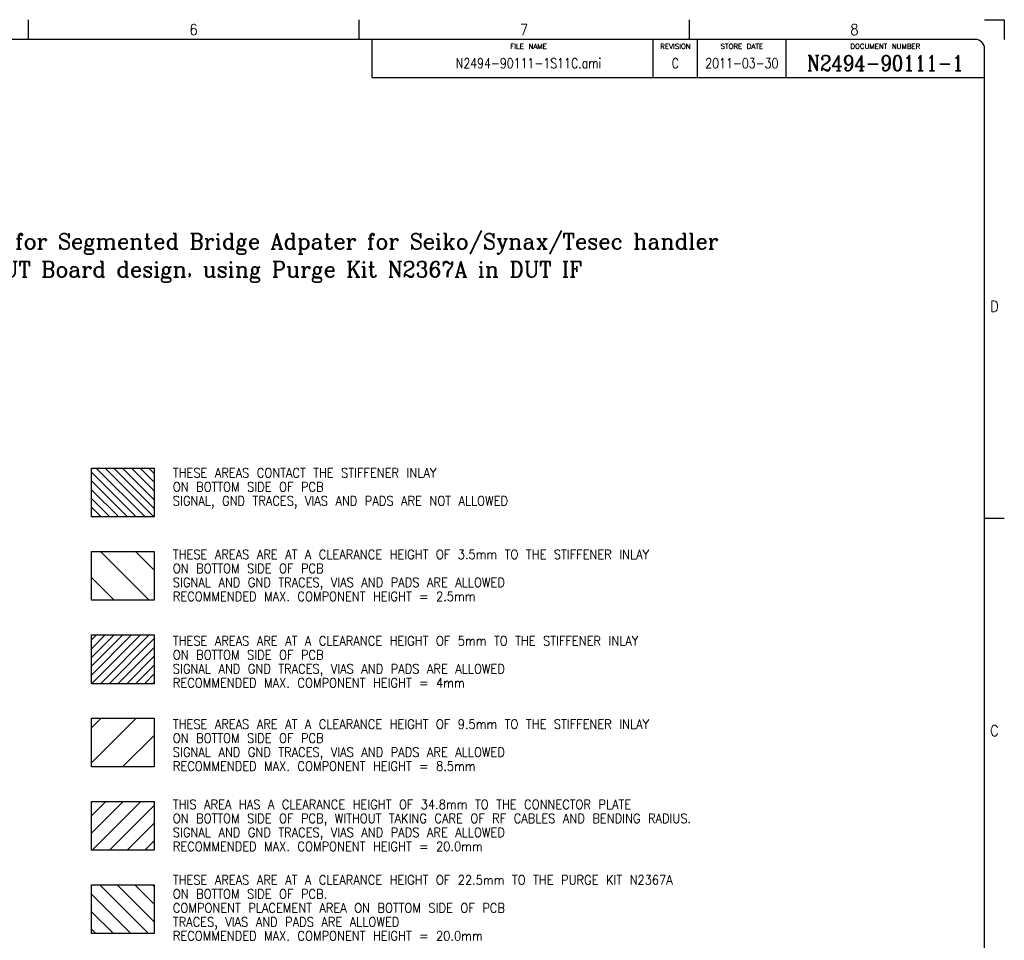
# Model space of a CAD drawing. Header units: inches. Extents: x 0 to 841, y 0 to 594.
# Tile 13 of 13: x 524 to 841, y 298 to 594. Entities that reach past the tile are written whole.
import ezdxf

# ---------------------------------------------------------------- set-up
doc = ezdxf.new("R2010")
doc.units = ezdxf.units.IN
doc.linetypes.add('DOT_CENTER', pattern=[14, 12, -1, 0, -1])
doc.layers.add('1', color=7, linetype='Continuous')
doc.styles.add('CONVERTER_11', font='txt.shx', dxfattribs={"width": 0.63})
doc.styles.add('CONVERTER_12', font='complex.shx', dxfattribs={"width": 0.973})
doc.styles.add('CONVERTER_13', font='txt.shx', dxfattribs={"width": 0.54})
doc.styles.add('CONVERTER_14', font='txt.shx', dxfattribs={"width": 0.9})
doc.styles.add('CONVERTER_16', font='txt.shx', dxfattribs={"width": 0.81})
doc.styles.add('CONVERTER_17', font='complex.shx', dxfattribs={"width": 0.855})
doc.styles.add('CONVERTER_18', font='txt.shx', dxfattribs={"width": 1.035})

# ---------------------------------------------------------------- blocks, each defined once
blk = doc.blocks.new('TOP__2', base_point=(372.38, 302.18))
at = {"color": 1, "linetype": 'Continuous'}
for centre in [(281.91, 374.57), (266.19, 372.08), (289.87, 373.94), (258.81, 369.02), (305, 369.02), (252.01, 364.85), (273.5, 365.95), (281.91, 366.77), (290.31, 365.95), (265.42, 363.49), (245.94, 359.66), (305.84, 359.51), (317.88, 359.66), (251.44, 354.16), (312.37, 354.16), (323.06, 353.59), (281.91, 351.19), (290.41, 349.85), (236.58, 346.79), (246.09, 347.63), (298.07, 345.94), (327.24, 346.79), (259.66, 339.86), (274.37, 341.9), (289.45, 341.9), (321.71, 340.18), (330.29, 339.41), (267.97, 337.63), (295.84, 337.63), (231.66, 331.65), (239.65, 332.1), (255.75, 332.19), (263.7, 331.23), (300.12, 331.23), (324.16, 332.1), (231.03, 323.69), (238.83, 323.69), (254.41, 323.69), (281.91, 323.69), (309.41, 323.69), (324.99, 323.69), (332.78, 323.69), (239.65, 315.29), (263.7, 316.15), (300.12, 316.15), (308.06, 315.19), (324.16, 315.29), (332.15, 315.73), (233.52, 307.97), (267.97, 309.76), (295.84, 309.76), (242.11, 307.21), (274.37, 305.48), (289.45, 305.48), (304.16, 307.53), (265.74, 301.44), (236.58, 300.6), (317.73, 299.76), (327.24, 300.6), (273.41, 297.54), (281.91, 296.19), (240.75, 293.79), (251.44, 293.23), (312.37, 293.23), (245.94, 287.72), (257.97, 287.87), (317.88, 287.72), (298.39, 283.89), (311.81, 282.54), (273.5, 281.44), (281.91, 280.61), (290.31, 281.44), (258.81, 278.36), (305, 278.36), (273.95, 273.45), (281.91, 272.82), (297.63, 275.31)]:
    blk.add_circle(centre, 3, dxfattribs=at)
for centre, start, end in [((273.95, 373.94), 9, 360), ((273.95, 373.94), 360, 9), ((289.87, 373.94), 171, 180), ((297.63, 372.08), 342, 270), ((297.63, 372.08), 270, 342), ((311.81, 364.85), 324, 270), ((298.39, 363.49), 337.5, 270), ((257.97, 359.51), 33.75, 0), ((281.91, 358.98), 0, 270), ((298.39, 363.49), 270, 337.5), ((311.81, 364.85), 270, 324), ((257.97, 359.51), 0, 33.75), ((272.77, 357.78), 15, 0), ((272.77, 357.78), 0, 15), ((281.91, 358.98), 270, 0), ((291.04, 357.78), 345, 270), ((240.75, 353.59), 54, 0), ((240.75, 353.59), 0, 54), ((264.26, 354.26), 30, 0), ((264.26, 354.26), 0, 30), ((291.04, 357.78), 270, 345), ((299.55, 354.26), 330, 270), ((273.41, 349.85), 18, 0), ((299.55, 354.26), 270, 330), ((256.95, 348.65), 45, 0), ((256.95, 348.65), 0, 45), ((265.74, 345.94), 36, 0), ((273.41, 349.85), 0, 18), ((306.86, 348.65), 315, 270), ((317.73, 347.63), 303.75, 270), ((265.74, 345.94), 0, 36), ((281.91, 343.4), 0, 270), ((306.86, 348.65), 270, 315), ((233.52, 339.41), 72, 0), ((233.52, 339.41), 0, 72), ((242.11, 340.18), 67.5, 0), ((242.11, 340.18), 0, 67.5), ((251.34, 341.34), 60, 0), ((251.34, 341.34), 0, 60), ((281.91, 343.4), 270, 0), ((304.16, 339.86), 306, 270), ((312.47, 341.34), 300, 270), ((317.73, 347.63), 270, 303.75), ((281.91, 335.61), 0, 270), ((304.16, 339.86), 270, 306), ((312.47, 341.34), 270, 300), ((247.82, 332.83), 75, 0), ((247.82, 332.83), 0, 75), ((273.48, 332.12), 45, 0), ((273.48, 332.12), 0, 45), ((281.91, 335.61), 270, 0), ((290.34, 332.12), 315, 270), ((308.06, 332.19), 288, 270), ((316, 332.83), 285, 270), ((332.15, 331.65), 279, 270), ((290.34, 332.12), 270, 315), ((316, 332.83), 270, 285), ((246.62, 323.69), 90, 0), ((246.62, 323.69), 0, 90), ((262.2, 323.69), 90, 0), ((262.2, 323.69), 0, 90), ((269.99, 323.69), 90, 0), ((269.99, 323.69), 0, 90), ((293.83, 323.69), 270, 180), ((301.62, 323.69), 270, 180), ((308.06, 332.19), 270, 288), ((317.2, 323.69), 270, 180), ((332.15, 331.65), 270, 279), ((293.83, 323.69), 180, 270), ((301.62, 323.69), 180, 270), ((317.2, 323.69), 180, 270), ((231.66, 315.73), 99, 90), ((231.66, 315.73), 90, 99), ((247.82, 314.56), 105, 90), ((247.82, 314.56), 90, 105), ((255.75, 315.19), 108, 90), ((255.75, 315.19), 90, 108), ((273.48, 315.26), 135, 90), ((273.48, 315.26), 90, 135), ((290.34, 315.26), 225, 180), ((316, 314.56), 255, 180), ((281.91, 311.77), 180, 90), ((281.91, 311.77), 90, 180), ((290.34, 315.26), 180, 225), ((316, 314.56), 180, 255), ((330.29, 307.97), 252, 180), ((251.34, 306.05), 120, 90), ((251.34, 306.05), 90, 120), ((259.66, 307.53), 126, 90), ((259.66, 307.53), 90, 126), ((312.47, 306.05), 240, 180), ((321.71, 307.21), 247.5, 180), ((330.29, 307.97), 180, 252), ((281.91, 303.98), 90, 180), ((281.91, 303.98), 180, 90), ((298.07, 301.44), 216, 180), ((312.47, 306.05), 180, 240), ((321.71, 307.21), 180, 247.5), ((246.09, 299.76), 123.75, 90), ((246.09, 299.76), 90, 123.75), ((256.95, 298.74), 135, 90), ((256.95, 298.74), 90, 135), ((298.07, 301.44), 180, 216), ((306.86, 298.74), 225, 180), ((290.41, 297.54), 198, 180), ((306.86, 298.74), 180, 225), ((264.26, 293.13), 150, 90), ((264.26, 293.13), 90, 150), ((290.41, 297.54), 180, 198), ((299.55, 293.13), 210, 180), ((323.06, 293.79), 234, 180), ((272.77, 289.6), 165, 90), ((272.77, 289.6), 90, 165), ((291.04, 289.6), 195, 180), ((299.55, 293.13), 180, 210), ((323.06, 293.79), 180, 234), ((281.91, 288.4), 180, 90), ((281.91, 288.4), 90, 180), ((291.04, 289.6), 180, 195), ((305.84, 287.87), 213.75, 180), ((252.01, 282.54), 144, 90), ((252.01, 282.54), 90, 144), ((265.42, 283.89), 157.5, 90), ((265.42, 283.89), 90, 157.5), ((305.84, 287.87), 180, 213.75), ((266.19, 275.31), 162, 90), ((266.19, 275.31), 90, 162), ((289.87, 273.45), 189, 180), ((273.95, 273.45), 351, 0), ((289.87, 273.45), 180, 189)]:
    blk.add_arc(centre, 3, start, end, dxfattribs=at)
at = {"layer": '1', "color": 1}
blk.add_lwpolyline([(379.37, 424.89), (379.37, 413.49), (443.35, 413.49), (443.35, 424.89)], close=True, dxfattribs=at)
blk.add_lwpolyline([(449.62, 179.46), (513.72, 179.46, 0.414214), (516.72, 182.46), (516.72, 193.26, 0.414214), (513.72, 196.26), (449.62, 196.26, 0.414214), (446.62, 193.26), (446.62, 182.46, 0.414214)], format="xyb", close=True, dxfattribs=at)
at = {"layer": '1', "color": 1, "linetype": 'DOT_CENTER'}
blk.add_circle((281.91, 323.69), 50.87, dxfattribs=at)
at = {"layer": '1', "color": 1, "char_height": 3, "attachment_point": 7, "line_spacing_factor": 1.080432}
for s, insert, style in [('MOUNTING HOLES dia 6.0mm (4x) NECESSARY\\PFOR HANDLER APPLICATION ONLY', (380.87, 414.99), 'CONVERTER_13'), ('M3 HOLES IN THE INLAY CAN BE USED\\PFOR A CUSTOMIZED BACKER TO SUPPORT\\PPLUNGER FORCE FROM THE HANDLER', (448.12, 180.96), 'CONVERTER_11')]:
    blk.add_mtext(s, dxfattribs=dict(at, insert=insert, style=style))
blk = doc.blocks.new('front1__3', base_point=(443.76, 352.75))
at = {"layer": '1', "linetype": 'Continuous'}
h = blk.add_hatch(dxfattribs=at)
h.set_pattern_fill('_USER', color=1, scale=2, angle=-45, pattern_type=0)
h.set_pattern_definition([(-45, (0, 0), (1.4142136, 1.4142136), [])])
h.paths.add_polyline_path([(567.39, 449.7), (567.39, 433.99), (547.19, 433.99), (547.19, 449.7)])
h = blk.add_hatch(dxfattribs=at)
h.set_pattern_fill('_USER', color=1, scale=8, angle=315, pattern_type=0)
h.set_pattern_definition([(315, (0, 0), (5.65685, 5.65685), [])])
h.paths.add_polyline_path([(567.39, 422.89), (567.39, 407.18), (547.19, 407.18), (547.19, 422.89)])
h = blk.add_hatch(dxfattribs=at)
h.set_pattern_fill('_USER', color=1, scale=2, angle=45, pattern_type=0)
h.set_pattern_definition([(45, (0, 0), (-1.4142136, 1.4142136), [])])
h.paths.add_polyline_path([(567.39, 396.07), (567.39, 380.36), (547.19, 380.36), (547.19, 396.07)])
h = blk.add_hatch(dxfattribs=at)
h.set_pattern_fill('_USER', color=1, scale=8, angle=45, pattern_type=0)
h.set_pattern_definition([(45, (0, 0), (-5.65685, 5.65685), [])])
h.paths.add_polyline_path([(567.39, 369.26), (567.39, 353.55), (547.19, 353.55), (547.19, 369.26)])
h = blk.add_hatch(dxfattribs=at)
h.set_pattern_fill('_USER', color=1, scale=4, angle=45, pattern_type=0)
h.set_pattern_definition([(45, (0, 0), (-2.828427, 2.828427), [])])
h.paths.add_polyline_path([(567.39, 342.45), (567.39, 326.74), (547.19, 326.74), (547.19, 342.45)])
h = blk.add_hatch(dxfattribs=at)
h.set_pattern_fill('_USER', color=1, scale=4, angle=315, pattern_type=0)
h.set_pattern_definition([(315, (0, 0), (2.828427, 2.828427), [])])
h.paths.add_polyline_path([(567.39, 315.64), (567.39, 299.93), (547.19, 299.93), (547.19, 315.64)])
at = {"layer": '1', "color": 7, "linetype": 'Continuous'}
for p, q in [((547.19, 449.7), (567.39, 449.7)), ((547.19, 433.99), (547.19, 449.7)), ((567.39, 449.7), (567.39, 433.99)), ((567.39, 433.99), (547.19, 433.99)), ((547.19, 407.18), (547.19, 422.89)), ((547.19, 422.89), (567.39, 422.89)), ((567.39, 422.89), (567.39, 407.18)), ((567.39, 407.18), (547.19, 407.18)), ((547.19, 380.36), (547.19, 396.07)), ((547.19, 396.07), (567.39, 396.07)), ((567.39, 396.07), (567.39, 380.36)), ((567.39, 380.36), (547.19, 380.36)), ((547.19, 369.26), (567.39, 369.26)), ((547.19, 353.55), (547.19, 369.26)), ((567.39, 369.26), (567.39, 353.55)), ((567.39, 353.55), (547.19, 353.55)), ((547.19, 326.74), (547.19, 342.45)), ((547.19, 342.45), (567.39, 342.45)), ((567.39, 342.45), (567.39, 326.74)), ((567.39, 326.74), (547.19, 326.74)), ((547.19, 315.64), (567.39, 315.64)), ((547.19, 299.93), (547.19, 315.64)), ((567.39, 315.64), (567.39, 299.93)), ((567.39, 299.93), (547.19, 299.93))]:
    blk.add_line(p, q, dxfattribs=at)
blk.add_blockref('TOP__2', (372.38, 302.18))
at = {"layer": '1', "color": 1, "char_height": 3, "attachment_point": 7, "line_spacing_factor": 0.90036, "style": 'CONVERTER_14'}
for s, insert in [('THESE AREAS CONTACT THE STIFFENER INLAY\\PON BOTTOM SIDE OF PCB\\PSIGNAL, GND TRACES, VIAS AND PADS ARE NOT ALLOWED', (573.39, 436.77)), ('THESE AREAS ARE AT A CLEARANCE HEIGHT OF 3.5mm TO THE STIFFENER INLAY\\PON BOTTOM SIDE OF PCB\\PSIGNAL AND GND TRACES, VIAS AND PADS ARE ALLOWED\\PRECOMMENDED MAX. COMPONENT HEIGHT = 2.5mm', (573.39, 406.95)), ('THESE AREAS ARE AT A CLEARANCE HEIGHT OF 5mm TO THE STIFFENER INLAY\\PON BOTTOM SIDE OF PCB\\PSIGNAL AND GND TRACES, VIAS AND PADS ARE ALLOWED\\PRECOMMENDED MAX. COMPONENT HEIGHT = 4mm', (573.39, 379.14)), ('THESE AREAS ARE AT A CLEARANCE HEIGHT OF 9.5mm TO THE STIFFENER INLAY\\PON BOTTOM SIDE OF PCB\\PSIGNAL AND GND TRACES, VIAS AND PADS ARE ALLOWED\\PRECOMMENDED MAX. COMPONENT HEIGHT = 8.5mm', (573.39, 352.33)), ('THIS AREA HAS A CLEARANCE HEIGHT OF 34.8mm TO THE CONNECTOR PLATE\\PON BOTTOM SIDE OF PCB, WITHOUT TAKING CARE OF RF CABLES AND BENDING RADIUS.\\PSIGNAL AND GND TRACES, VIAS AND PADS ARE ALLOWED\\PRECOMMENDED MAX. COMPONENT HEIGHT = 20.0mm', (573.39, 326.52)), ('THESE AREAS ARE AT A CLEARANCE HEIGHT OF 22.5mm TO THE PURGE KIT N2367A\\PON BOTTOM SIDE OF PCB.\\PCOMPONENT PLACEMENT AREA ON BOTTOM SIDE OF PCB\\PTRACES, VIAS AND PADS ARE ALLOWED\\PRECOMMENDED MAX. COMPONENT HEIGHT = 20.0mm', (573.39, 297.71))]:
    blk.add_mtext(s, dxfattribs=dict(at, insert=insert))
blk = doc.blocks.new('2__4', base_point=(462.03, 323.82))
blk.add_blockref('front1__3', (443.76, 352.75))
at = {"layer": '1', "color": 1, "insert": (405.9, 509.5), "char_height": 5, "attachment_point": 7, "line_spacing_factor": 1.080432, "style": 'CONVERTER_12'}
blk.add_mtext('Port Scale RF DUT Board setup for Segmented Bridge Adpater for Seiko/Synax/Tesec handler\\PKeep-out area definition for DUT Board design, using Purge Kit N2367A in DUT IF', dxfattribs=at)
blk = doc.blocks.new('rf_stiffener_assy__5', base_point=(462.03, 323.82))
at = {"layer": '1'}
blk.add_blockref('2__4', (462.03, 323.82), dxfattribs=at)
blk = doc.blocks.new('TOP__6', base_point=(444.49, 302.997))
blk.add_blockref('rf_stiffener_assy__5', (462.03, 323.824))
blk = doc.blocks.new('2__7', base_point=(444.49, 303))
blk.add_blockref('TOP__6', (444.49, 303))
blk = doc.blocks.new('N2494-90111-1__8', base_point=(444.49, 302.997))
at = {"layer": '1'}
blk.add_blockref('2__7', (444.49, 302.997), dxfattribs=at)
blk = doc.blocks.new('Drawing_Grid_Zones__9', base_point=(6.35, 6.35))
at = {"layer": '1', "color": 4, "linetype": 'Continuous'}
for p, q in [((526.8625, 594), (526.8625, 587.65)), ((633.225, 594), (633.225, 587.65)), ((739.5875, 594), (739.5875, 587.65)), ((834.65, 594), (841, 594)), ((841, 594), (841, 587.65)), ((841, 433.525), (834.65, 433.525))]:
    blk.add_line(p, q, dxfattribs=at)
at = {"layer": '1', "color": 4, "char_height": 3.5, "attachment_point": 5, "line_spacing_factor": 1.080432, "style": 'CONVERTER_14'}
for s, insert in [('6', (580.04375, 590.825)), ('7', (686.40625, 590.825)), ('8', (792.76875, 590.825)), ('D', (837.825, 501.7875)), ('C', (837.825, 365.2625))]:
    blk.add_mtext(s, dxfattribs=dict(at, insert=insert))
blk = doc.blocks.new('A1_Size_Verigy_Frame__11', base_point=(6.35, 6.35))
at = {"color": 7, "linetype": 'Continuous'}
for p, q in [((637.56, 575.41), (637.56, 587.65)), ((770.75, 575.41), (770.75, 587.65)), ((637.56, 575.41), (834.65, 575.41))]:
    blk.add_line(p, q, dxfattribs=at)
at = {"layer": '1', "color": 7, "linetype": 'Continuous'}
for p, q in [((831.65, 587.65), (9.35, 587.65)), ((834.65, 9.35), (834.65, 584.65))]:
    blk.add_line(p, q, dxfattribs=at)
at = {"layer": '1', "color": 4, "linetype": 'Continuous'}
for p, q in [((728, 575.41), (728, 587.65)), ((742.28, 575.41), (742.28, 587.65))]:
    blk.add_line(p, q, dxfattribs=at)
at = {"layer": '1', "color": 7, "linetype": 'Continuous'}
blk.add_arc((831.65, 584.65), 3, 0, 90, dxfattribs=at)
at = {"layer": '1'}
blk.add_blockref('Drawing_Grid_Zones__9', (6.35, 6.35), dxfattribs=at)
at = {"color": 4}
for s, insert, char_height, attachment_point, line_spacing_factor, style in [('FILE NAME', (687.87, 586.24), 1.6, 2, 1.12545, 'CONVERTER_18'), ('REVISION', (735.14, 586.24), 1.6, 2, 1.12545, 'CONVERTER_18'), ('STORE DATE', (756.52, 586.24), 1.6, 2, 1.12545, 'CONVERTER_18'), ('DOCUMENT NUMBER', (802.7, 586.24), 1.6, 2, 1.12545, 'CONVERTER_18'), ('N2494-90111-1S11C.ami', (687.87, 580.01), 3.2, 5, 1.020408, 'CONVERTER_16'), ('2011-03-30', (756.52, 580.01), 3.2, 5, 1.020408, 'CONVERTER_16')]:
    blk.add_mtext(s, dxfattribs=dict(at, insert=insert, char_height=char_height, attachment_point=attachment_point, line_spacing_factor=line_spacing_factor, style=style))
at = {"color": 3, "insert": (802.7, 580.01), "char_height": 5, "attachment_point": 5, "line_spacing_factor": 1.020408, "style": 'CONVERTER_17'}
blk.add_mtext('N2494-90111-1', dxfattribs=at)
at = {"layer": '1', "color": 4, "insert": (735.14, 580.01), "char_height": 3.2, "attachment_point": 5, "line_spacing_factor": 1.020408, "style": 'CONVERTER_16'}
blk.add_mtext('C', dxfattribs=at)

msp = doc.modelspace()

# ---------------------------------------------------------------- block references
for name, p in [('A1_Size_Verigy_Frame__11', (6.35, 6.35)), ('N2494-90111-1__8', (444.49, 303))]:
    msp.add_blockref(name, p)

doc.saveas('drawing.dxf')
